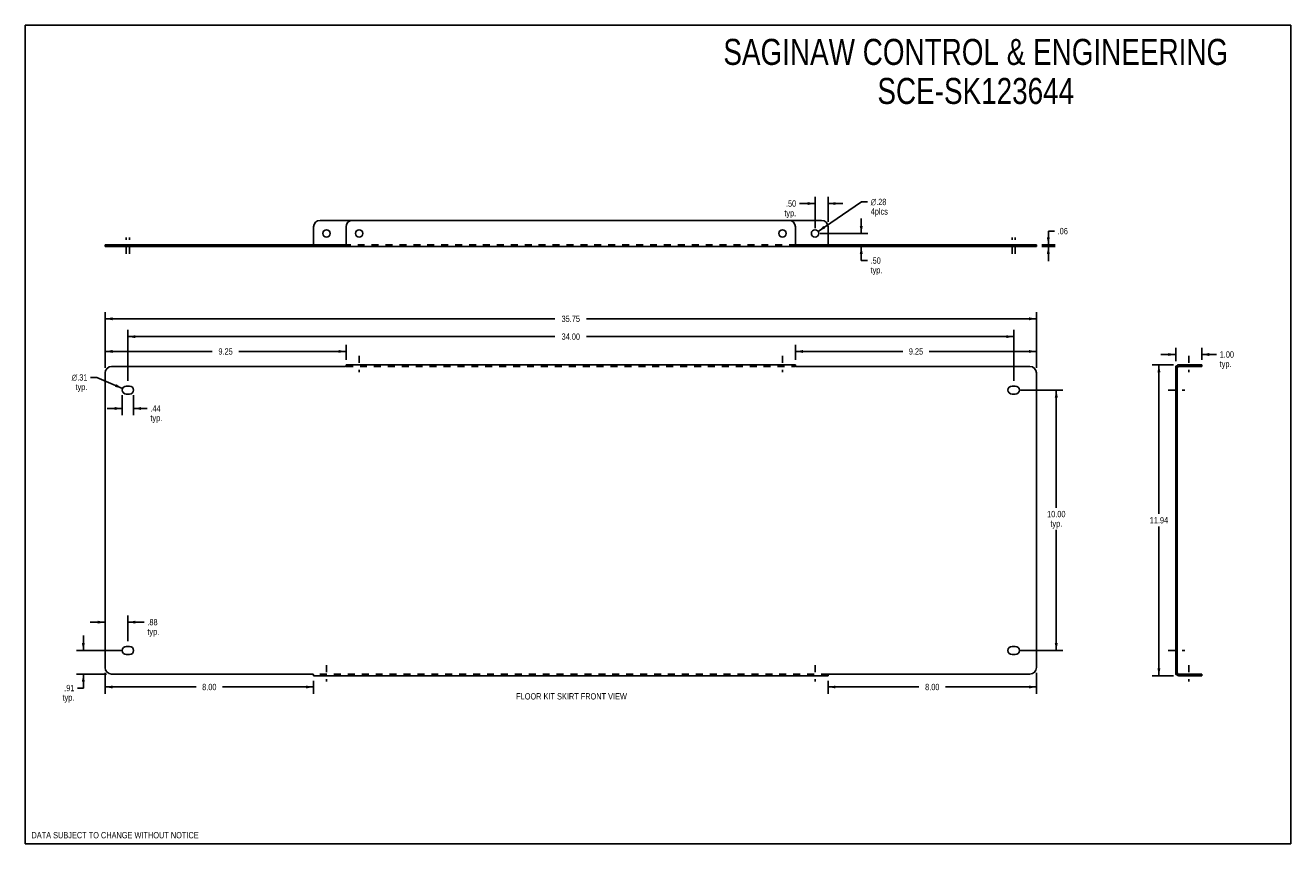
# Model space of a CAD drawing. Header units: inches. Extents: x 0 to 48.6, y 0 to 31.4.
import ezdxf

# ---------------------------------------------------------------- set-up
doc = ezdxf.new("R2010")
doc.units = ezdxf.units.IN
doc.header["$LTSCALE"] = 2.671429
doc.header["$MEASUREMENT"] = 0
doc.linetypes.add('DASHED', pattern=[0.2, 0.1, -0.1])
doc.linetypes.add('HIDDEN', pattern=[0.2, 0.1, -0.1])
doc.layers.get('0').update_dxf_attribs({"linetype": 'CONTINUOUS'})
for name, color, linetype in [('02___PRT_ALL_AXES', 7, 'CONTINUOUS'), ('DEFAULT_2', 8, 'HIDDEN'), ('DIMENSIONS', 7, 'CONTINUOUS')]:
    doc.layers.add(name, color=color, linetype=linetype)
doc.styles.get("Standard").update_dxf_attribs({"font": 'txt', "width": 0.8})
doc.styles.add('TEXTSTYLE_1', font='gdt', dxfattribs={"width": 0.8})
doc.dimstyles.new('DIMSTYLE_1', dxfattribs={"dimtxt": 0.242857, "dimasz": 0.285714, "dimexe": 0.09, "dimexo": 0.07, "dimgap": 0.0425, "dimtad": 0, "dimtih": 1, "dimtoh": 1, "dimzin": 4, "dimdsep": 46, "dimtxsty": 'Standard', "dimblk": '_FILLED', "dimblk1": '_FILLED', "dimblk2": '_FILLED', "dimcen": 0.09, "dimadec": 0, "dimazin": 0, "dimtfac": 1, "dimtofl": 0, "dimtmove": 0, "dimatfit": 3, "dimldrblk": '_FILLED', "dimfxl": 0, "dimtolj": 1, "dimtzin": 4, "dimarcsym": 0})
doc.dimstyles.new('DIMSTYLE_2', dxfattribs={"dimtxt": 0.242857, "dimasz": 0.285714, "dimexe": 0.09, "dimexo": 0.07, "dimgap": 0.09, "dimtad": 0, "dimtih": 1, "dimtoh": 1, "dimzin": 4, "dimdsep": 46, "dimtxsty": 'Standard', "dimblk": '_FILLED', "dimblk1": '_FILLED', "dimblk2": '_FILLED', "dimcen": 0.09, "dimadec": 0, "dimazin": 0, "dimtfac": 1, "dimtofl": 0, "dimtmove": 0, "dimatfit": 3, "dimldrblk": '_FILLED', "dimfxl": 0, "dimtolj": 1, "dimtzin": 4, "dimarcsym": 0})

# ---------------------------------------------------------------- blocks, each defined once
blk = doc.blocks.new('_FILLED')
at = {"color": 0, "linetype": 'ByBlock'}
blk.add_solid([(0, 0), (-1, 0.2), (-1, -0.2)], dxfattribs=at)
blk = doc.blocks.new('*D1')
at = {"layer": 'DIMENSIONS', "color": 2, "linetype": 'Continuous'}
for p, q in [((3.063, 18.278), (3.063, 20.415)), ((38.813, 18.278), (38.813, 20.415)), ((3.063, 20.158), (20.331, 20.158)), ((38.813, 20.158), (21.545, 20.158))]:
    blk.add_line(p, q, dxfattribs=at)
at = {"layer": 'DIMENSIONS', "color": 2, "linetype": 'Continuous', "xscale": 0.2857142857, "yscale": 0.2857142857, "zscale": 0.2857142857, "rotation": 180}
blk.add_blockref('_FILLED', (3.063, 20.158), dxfattribs=at)
at = {"layer": 'DIMENSIONS', "color": 2, "linetype": 'Continuous', "xscale": 0.2857142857, "yscale": 0.2857142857, "zscale": 0.2857142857}
blk.add_blockref('_FILLED', (38.813, 20.158), dxfattribs=at)
at = {"layer": 'DIMENSIONS', "color": 2, "linetype": 'Continuous', "insert": (20.938, 20.28), "char_height": 0.2429, "width": 0.97143, "attachment_point": 2, "line_spacing_factor": 0.9}
blk.add_mtext('35.75', dxfattribs=at)
blk = doc.blocks.new('*D2')
at = {"layer": 'DIMENSIONS', "color": 2, "linetype": 'Continuous'}
for p, q in [((44.077, 18.388), (43.255, 18.388)), ((43.513, 18.388), (43.513, 12.663)), ((43.513, 6.451), (43.513, 12.177)), ((44.077, 6.451), (43.255, 6.451))]:
    blk.add_line(p, q, dxfattribs=at)
at = {"layer": 'DIMENSIONS', "color": 2, "linetype": 'Continuous', "xscale": 0.2857142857, "yscale": 0.2857142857, "zscale": 0.2857142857}
for p, rotation in [((43.513, 18.388), 90), ((43.513, 6.451), 270)]:
    blk.add_blockref('_FILLED', p, dxfattribs=dict(at, rotation=rotation))
at = {"layer": 'DIMENSIONS', "color": 2, "linetype": 'Continuous', "insert": (43.513, 12.541), "char_height": 0.2429, "width": 0.97143, "attachment_point": 2, "line_spacing_factor": 0.9}
blk.add_mtext('11.94', dxfattribs=at)
blk = doc.blocks.new('*D3')
at = {"layer": 'DIMENSIONS', "color": 2, "linetype": 'Continuous'}
for p, q in [((29.563, 18.588), (29.563, 19.162)), ((38.813, 18.278), (38.813, 19.162)), ((29.563, 18.904), (33.678, 18.904)), ((38.813, 18.904), (34.698, 18.904))]:
    blk.add_line(p, q, dxfattribs=at)
at = {"layer": 'DIMENSIONS', "color": 2, "linetype": 'Continuous', "xscale": 0.2857142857, "yscale": 0.2857142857, "zscale": 0.2857142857, "rotation": 180}
blk.add_blockref('_FILLED', (29.563, 18.904), dxfattribs=at)
at = {"layer": 'DIMENSIONS', "color": 2, "linetype": 'Continuous', "xscale": 0.2857142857, "yscale": 0.2857142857, "zscale": 0.2857142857}
blk.add_blockref('_FILLED', (38.813, 18.904), dxfattribs=at)
at = {"layer": 'DIMENSIONS', "color": 2, "linetype": 'Continuous', "insert": (34.188, 19.026), "char_height": 0.2429, "width": 0.77714, "attachment_point": 2, "line_spacing_factor": 0.9}
blk.add_mtext('9.25', dxfattribs=at)
blk = doc.blocks.new('*D4')
at = {"layer": 'DIMENSIONS', "color": 2, "linetype": 'Continuous'}
for p, q in [((3.063, 18.278), (3.063, 19.162)), ((12.313, 18.588), (12.313, 19.162)), ((3.063, 18.904), (7.178, 18.904)), ((12.313, 18.904), (8.198, 18.904))]:
    blk.add_line(p, q, dxfattribs=at)
at = {"layer": 'DIMENSIONS', "color": 2, "linetype": 'Continuous', "xscale": 0.2857142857, "yscale": 0.2857142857, "zscale": 0.2857142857, "rotation": 180}
blk.add_blockref('_FILLED', (3.063, 18.904), dxfattribs=at)
at = {"layer": 'DIMENSIONS', "color": 2, "linetype": 'Continuous', "xscale": 0.2857142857, "yscale": 0.2857142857, "zscale": 0.2857142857}
blk.add_blockref('_FILLED', (12.313, 18.904), dxfattribs=at)
at = {"layer": 'DIMENSIONS', "color": 2, "linetype": 'Continuous', "insert": (7.688, 19.026), "char_height": 0.2429, "width": 0.77714, "attachment_point": 2, "line_spacing_factor": 0.9}
blk.add_mtext('9.25', dxfattribs=at)
blk = doc.blocks.new('*D5')
at = {"layer": 'DIMENSIONS', "color": 2, "linetype": 'Continuous'}
for p, q in [((3.063, 6.561), (3.063, 5.761)), ((3.063, 6.018), (6.553, 6.018)), ((11.063, 6.018), (7.573, 6.018)), ((11.063, 6.251), (11.063, 5.761))]:
    blk.add_line(p, q, dxfattribs=at)
at = {"layer": 'DIMENSIONS', "color": 2, "linetype": 'Continuous', "xscale": 0.2857142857, "yscale": 0.2857142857, "zscale": 0.2857142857, "rotation": 180}
blk.add_blockref('_FILLED', (3.063, 6.018), dxfattribs=at)
at = {"layer": 'DIMENSIONS', "color": 2, "linetype": 'Continuous', "xscale": 0.2857142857, "yscale": 0.2857142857, "zscale": 0.2857142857}
blk.add_blockref('_FILLED', (11.063, 6.018), dxfattribs=at)
at = {"layer": 'DIMENSIONS', "color": 2, "linetype": 'Continuous', "insert": (7.063, 6.139), "char_height": 0.2429, "width": 0.77714, "attachment_point": 2, "line_spacing_factor": 0.9}
blk.add_mtext('8.00', dxfattribs=at)
blk = doc.blocks.new('*D6')
at = {"layer": 'DIMENSIONS', "color": 2, "linetype": 'Continuous'}
for p, q in [((38.813, 6.561), (38.813, 5.761)), ((30.813, 6.251), (30.813, 5.761)), ((30.813, 6.018), (34.303, 6.018)), ((38.813, 6.018), (35.323, 6.018))]:
    blk.add_line(p, q, dxfattribs=at)
at = {"layer": 'DIMENSIONS', "color": 2, "linetype": 'Continuous', "xscale": 0.2857142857, "yscale": 0.2857142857, "zscale": 0.2857142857, "rotation": 180}
blk.add_blockref('_FILLED', (30.813, 6.018), dxfattribs=at)
at = {"layer": 'DIMENSIONS', "color": 2, "linetype": 'Continuous', "xscale": 0.2857142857, "yscale": 0.2857142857, "zscale": 0.2857142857}
blk.add_blockref('_FILLED', (38.813, 6.018), dxfattribs=at)
at = {"layer": 'DIMENSIONS', "color": 2, "linetype": 'Continuous', "insert": (34.813, 6.139), "char_height": 0.2429, "width": 0.77714, "attachment_point": 2, "line_spacing_factor": 0.9}
blk.add_mtext('8.00', dxfattribs=at)
blk = doc.blocks.new('*D7')
at = {"layer": 'DIMENSIONS', "color": 2, "linetype": 'Continuous'}
for p, q in [((44.157, 18.528), (44.157, 19.044)), ((45.157, 18.588), (45.157, 19.044)), ((44.157, 18.787), (43.586, 18.787)), ((45.157, 18.787), (45.725, 18.787))]:
    blk.add_line(p, q, dxfattribs=at)
at = {"layer": 'DIMENSIONS', "color": 2, "linetype": 'Continuous', "xscale": 0.2857142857, "yscale": 0.2857142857, "zscale": 0.2857142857}
blk.add_blockref('_FILLED', (44.157, 18.787), dxfattribs=at)
at = {"layer": 'DIMENSIONS', "color": 2, "linetype": 'Continuous', "xscale": 0.2857142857, "yscale": 0.2857142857, "zscale": 0.2857142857, "rotation": 180}
blk.add_blockref('_FILLED', (45.157, 18.787), dxfattribs=at)
at = {"layer": 'DIMENSIONS', "color": 2, "linetype": 'Continuous', "insert": (45.846, 18.908), "char_height": 0.2429, "width": 0.77714, "attachment_point": 1, "line_spacing_factor": 0.9}
blk.add_mtext('1.00\\Ptyp.', dxfattribs=at)
blk = doc.blocks.new('*D8')
at = {"layer": 'DIMENSIONS', "color": 2, "linetype": 'Continuous'}
for p, q in [((38.201, 17.42), (39.831, 17.42)), ((39.574, 17.42), (39.574, 12.903)), ((39.574, 7.42), (39.574, 12.053)), ((38.201, 7.42), (39.831, 7.42))]:
    blk.add_line(p, q, dxfattribs=at)
at = {"layer": 'DIMENSIONS', "color": 2, "linetype": 'Continuous', "xscale": 0.2857142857, "yscale": 0.2857142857, "zscale": 0.2857142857}
for p, rotation in [((39.574, 17.42), 90), ((39.574, 7.42), 270)]:
    blk.add_blockref('_FILLED', p, dxfattribs=dict(at, rotation=rotation))
at = {"layer": 'DIMENSIONS', "color": 2, "linetype": 'Continuous', "insert": (39.574, 12.781), "char_height": 0.2429, "width": 0.97143, "attachment_point": 2, "line_spacing_factor": 0.9}
blk.add_mtext('10.00\\Ptyp.', dxfattribs=at)
blk = doc.blocks.new('*D9')
at = {"color": 2, "linetype": 'Continuous'}
for p, q in [((2.228, 7.42), (2.228, 7.991)), ((3.676, 7.42), (1.97, 7.42)), ((3.113, 6.511), (1.97, 6.511)), ((2.228, 6.511), (2.228, 5.979)), ((2.228, 5.979), (2.005, 5.979))]:
    blk.add_line(p, q, dxfattribs=at)
at = {"color": 2, "linetype": 'Continuous', "xscale": 0.2857142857, "yscale": 0.2857142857, "zscale": 0.2857142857}
for p, rotation in [((2.228, 7.42), 270), ((2.228, 6.511), 90)]:
    blk.add_blockref('_FILLED', p, dxfattribs=dict(at, rotation=rotation))
at = {"color": 2, "linetype": 'Continuous', "insert": (1.884, 6.1), "char_height": 0.2429, "width": 0.77714, "attachment_point": 3, "line_spacing_factor": 0.9}
blk.add_mtext('.91\\Ptyp.', dxfattribs=at)
blk = doc.blocks.new('*D10')
at = {"color": 2, "linetype": 'Continuous'}
for p, q in [((3.938, 7.776), (3.938, 8.764)), ((3.063, 8.507), (2.492, 8.507)), ((3.938, 8.507), (4.564, 8.507))]:
    blk.add_line(p, q, dxfattribs=at)
at = {"color": 2, "linetype": 'Continuous', "xscale": 0.2857142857, "yscale": 0.2857142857, "zscale": 0.2857142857}
blk.add_blockref('_FILLED', (3.063, 8.507), dxfattribs=at)
at = {"color": 2, "linetype": 'Continuous', "xscale": 0.2857142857, "yscale": 0.2857142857, "zscale": 0.2857142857, "rotation": 180}
blk.add_blockref('_FILLED', (3.938, 8.507), dxfattribs=at)
at = {"color": 2, "linetype": 'Continuous', "insert": (4.685, 8.629), "char_height": 0.2429, "width": 0.77714, "attachment_point": 1, "line_spacing_factor": 0.9}
blk.add_mtext('.88\\Ptyp.', dxfattribs=at)
blk = doc.blocks.new('*D11')
at = {"color": 2, "linetype": 'Continuous'}
for p, q in [((3.719, 17.22), (3.719, 16.456)), ((4.157, 17.22), (4.157, 16.456)), ((3.719, 16.713), (3.148, 16.713)), ((4.157, 16.713), (4.679, 16.713))]:
    blk.add_line(p, q, dxfattribs=at)
at = {"color": 2, "linetype": 'Continuous', "xscale": 0.2857142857, "yscale": 0.2857142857, "zscale": 0.2857142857}
blk.add_blockref('_FILLED', (3.719, 16.713), dxfattribs=at)
at = {"color": 2, "linetype": 'Continuous', "xscale": 0.2857142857, "yscale": 0.2857142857, "zscale": 0.2857142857, "rotation": 180}
blk.add_blockref('_FILLED', (4.157, 16.713), dxfattribs=at)
at = {"color": 2, "linetype": 'Continuous', "insert": (4.801, 16.834), "char_height": 0.2429, "width": 0.77714, "attachment_point": 1, "line_spacing_factor": 0.9}
blk.add_mtext('.44\\Ptyp.', dxfattribs=at)
blk = doc.blocks.new('*D12')
at = {"color": 2, "linetype": 'Continuous'}
for p, q in [((2.742, 17.906), (2.506, 17.906)), ((3.732, 17.481), (2.742, 17.906))]:
    blk.add_line(p, q, dxfattribs=at)
at = {"color": 2, "linetype": 'Continuous', "xscale": 0.2857142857, "yscale": 0.2857142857, "zscale": 0.2857142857, "rotation": 336.7778791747}
blk.add_blockref('_FILLED', (3.732, 17.481), dxfattribs=at)
at = {"color": 2, "linetype": 'Continuous', "insert": (2.384, 18.028), "char_height": 0.24286, "width": 0.90667, "attachment_point": 3, "line_spacing_factor": 0.9, "style": 'TEXTSTYLE_1'}
blk.add_mtext('{\\Fgdt;n}\\Ftxt;.31\\Ptyp.', dxfattribs=at)
blk = doc.blocks.new('*D13')
at = {"color": 2, "linetype": 'Continuous'}
for p, q in [((32.088, 23.436), (32.088, 24.007)), ((30.513, 23.436), (32.345, 23.436)), ((32.088, 22.936), (32.088, 22.393)), ((32.088, 22.393), (32.323, 22.393))]:
    blk.add_line(p, q, dxfattribs=at)
at = {"color": 2, "linetype": 'Continuous', "xscale": 0.2857142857, "yscale": 0.2857142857, "zscale": 0.2857142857}
for p, rotation in [((32.088, 23.436), 270), ((32.088, 22.936), 90)]:
    blk.add_blockref('_FILLED', p, dxfattribs=dict(at, rotation=rotation))
at = {"color": 2, "linetype": 'Continuous', "insert": (32.445, 22.514), "char_height": 0.2429, "width": 0.77714, "attachment_point": 1, "line_spacing_factor": 0.9}
blk.add_mtext('.50\\Ptyp.', dxfattribs=at)
blk = doc.blocks.new('*D14')
at = {"color": 2, "linetype": 'Continuous'}
for p, q in [((30.313, 23.636), (30.313, 24.841)), ((30.813, 23.886), (30.813, 24.841)), ((30.313, 24.584), (29.712, 24.584)), ((30.813, 24.584), (31.385, 24.584))]:
    blk.add_line(p, q, dxfattribs=at)
at = {"color": 2, "linetype": 'Continuous', "xscale": 0.2857142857, "yscale": 0.2857142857, "zscale": 0.2857142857}
blk.add_blockref('_FILLED', (30.313, 24.584), dxfattribs=at)
at = {"color": 2, "linetype": 'Continuous', "xscale": 0.2857142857, "yscale": 0.2857142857, "zscale": 0.2857142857, "rotation": 180}
blk.add_blockref('_FILLED', (30.813, 24.584), dxfattribs=at)
at = {"color": 2, "linetype": 'Continuous', "insert": (29.59, 24.705), "char_height": 0.2429, "width": 0.77714, "attachment_point": 3, "line_spacing_factor": 0.9}
blk.add_mtext('.50\\Ptyp.', dxfattribs=at)
blk = doc.blocks.new('*D15')
at = {"color": 2, "linetype": 'Continuous'}
for p, q in [((30.429, 23.515), (32.093, 24.645)), ((32.093, 24.645), (32.328, 24.645))]:
    blk.add_line(p, q, dxfattribs=at)
at = {"color": 2, "linetype": 'Continuous', "xscale": 0.2857142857, "yscale": 0.2857142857, "zscale": 0.2857142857, "rotation": 214.1840486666}
blk.add_blockref('_FILLED', (30.429, 23.515), dxfattribs=at)
at = {"color": 2, "linetype": 'Continuous', "insert": (32.45, 24.766), "char_height": 0.24286, "width": 0.97143, "attachment_point": 1, "line_spacing_factor": 0.9, "style": 'TEXTSTYLE_1'}
blk.add_mtext('{\\Fgdt;n}\\Ftxt;.28\\P4plcs', dxfattribs=at)
blk = doc.blocks.new('*D16')
at = {"color": 2, "linetype": 'Continuous'}
for p, q in [((39.269, 22.996), (39.269, 23.527)), ((39.269, 23.527), (39.505, 23.527)), ((39.013, 22.996), (39.526, 22.996)), ((39.013, 22.936), (39.526, 22.936)), ((39.269, 22.936), (39.269, 22.365))]:
    blk.add_line(p, q, dxfattribs=at)
at = {"color": 2, "linetype": 'Continuous', "xscale": 0.2857142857, "yscale": 0.2857142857, "zscale": 0.2857142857}
for p, rotation in [((39.269, 22.996), 270), ((39.269, 22.936), 90)]:
    blk.add_blockref('_FILLED', p, dxfattribs=dict(at, rotation=rotation))
at = {"color": 2, "linetype": 'Continuous', "insert": (39.626, 23.648), "char_height": 0.2429, "width": 0.58286, "attachment_point": 1, "line_spacing_factor": 0.9}
blk.add_mtext('.06', dxfattribs=at)
blk = doc.blocks.new('*D17')
at = {"color": 2, "linetype": 'Continuous'}
for p, q in [((3.938, 17.776), (3.938, 19.729)), ((3.938, 19.472), (20.331, 19.472)), ((37.938, 19.472), (21.545, 19.472)), ((37.938, 17.776), (37.938, 19.729))]:
    blk.add_line(p, q, dxfattribs=at)
at = {"color": 2, "linetype": 'Continuous', "xscale": 0.2857142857, "yscale": 0.2857142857, "zscale": 0.2857142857, "rotation": 180}
blk.add_blockref('_FILLED', (3.938, 19.472), dxfattribs=at)
at = {"color": 2, "linetype": 'Continuous', "xscale": 0.2857142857, "yscale": 0.2857142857, "zscale": 0.2857142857}
blk.add_blockref('_FILLED', (37.938, 19.472), dxfattribs=at)
at = {"color": 2, "linetype": 'Continuous', "insert": (20.938, 19.593), "char_height": 0.2429, "width": 0.97143, "attachment_point": 2, "line_spacing_factor": 0.9}
blk.add_mtext('34.00', dxfattribs=at)

msp = doc.modelspace()

# ---------------------------------------------------------------- linework, layer by layer
at = {"color": 7, "linetype": 'Continuous'}
for p, q in [((0, 0), (0, 31.429)), ((0, 31.429), (48.571, 31.429)), ((48.571, 0), (48.571, 31.429)), ((11.313, 23.936), (12.563, 23.936)), ((29.313, 23.936), (30.563, 23.936)), ((11.063, 23.01), (11.063, 23.686)), ((30.813, 23.686), (30.813, 23.01)), ((3.063, 22.996), (3.063, 22.936)), ((3.063, 22.996), (12.287, 22.996)), ((12.291, 22.997), (12.287, 22.996)), ((12.287, 22.996), (12.287, 22.936)), ((29.586, 22.997), (29.589, 22.996)), ((29.589, 22.996), (38.813, 22.996)), ((29.589, 22.996), (29.589, 22.936)), ((38.813, 22.996), (38.813, 22.936)), ((44.217, 18.328), (44.157, 18.328)), ((44.186, 18.347), (44.197, 18.338)), ((44.217, 6.511), (44.217, 18.328)), ((44.277, 18.328), (45.157, 18.328)), ((45.157, 18.328), (45.157, 18.388)), ((44.217, 6.511), (44.157, 6.511)), ((44.186, 6.493), (44.196, 6.501)), ((44.277, 6.511), (45.157, 6.511)), ((45.157, 6.511), (45.157, 6.451)), ((0, 0), (48.571, 0))]:
    msp.add_line(p, q, dxfattribs=at)
at = {"color": 3, "linetype": 'Continuous'}
for p, q in [((29.313, 23.936), (12.563, 23.936)), ((12.313, 23.686), (12.313, 22.965)), ((29.563, 22.965), (29.563, 23.686)), ((12.287, 22.936), (3.063, 22.936)), ((12.291, 22.937), (12.287, 22.936)), ((12.298, 22.936), (29.579, 22.936)), ((29.585, 22.937), (29.589, 22.936)), ((38.813, 22.936), (29.589, 22.936)), ((3.063, 18.078), (3.063, 6.761)), ((12.287, 18.328), (3.313, 18.328)), ((12.313, 18.388), (12.313, 18.347)), ((12.313, 18.388), (29.563, 18.388)), ((29.563, 18.388), (29.563, 18.347)), ((38.563, 18.328), (29.589, 18.328)), ((38.813, 6.761), (38.813, 18.078)), ((44.157, 6.511), (44.157, 18.328)), ((44.182, 18.344), (44.178, 18.341)), ((44.186, 18.347), (44.182, 18.344)), ((44.277, 18.388), (45.157, 18.388)), ((3.313, 6.511), (11.037, 6.511)), ((11.063, 6.451), (11.063, 6.493)), ((30.813, 6.451), (11.063, 6.451)), ((30.813, 6.451), (30.813, 6.493)), ((30.839, 6.511), (38.563, 6.511)), ((44.182, 6.496), (44.178, 6.498)), ((44.186, 6.493), (44.182, 6.496)), ((45.157, 6.451), (44.277, 6.451))]:
    msp.add_line(p, q, dxfattribs=at)
at = {"color": 7, "linetype": 'Continuous'}
for points in [[(11.063, 23.01), (11.059, 23.01), (11.056, 23.009), (11.052, 23.007), (11.049, 23.004), (11.047, 23.001), (11.044, 22.999), (11.041, 22.997)], [(12.313, 23.01), (12.309, 23.01), (12.306, 23.009), (12.302, 23.007), (12.299, 23.004), (12.297, 23.001), (12.294, 22.999), (12.291, 22.997)], [(29.563, 23.01), (29.567, 23.01), (29.571, 23.009), (29.574, 23.007), (29.577, 23.004), (29.58, 23.001), (29.583, 22.999), (29.586, 22.997)], [(30.813, 23.01), (30.817, 23.01), (30.821, 23.009), (30.824, 23.007), (30.827, 23.004), (30.83, 23.001), (30.833, 22.999), (30.836, 22.997)], [(44.232, 18.308), (44.232, 18.309), (44.23, 18.311), (44.228, 18.313), (44.225, 18.316), (44.223, 18.319), (44.22, 18.322), (44.218, 18.325)], [(44.223, 18.315), (44.224, 18.315), (44.224, 18.314), (44.223, 18.315), (44.222, 18.316)], [(44.232, 6.532), (44.232, 6.531), (44.23, 6.529), (44.228, 6.527), (44.225, 6.524), (44.223, 6.521), (44.22, 6.518), (44.218, 6.514)]]:
    msp.add_lwpolyline(points, dxfattribs=at)
at = {"color": 3, "linetype": 'Continuous'}
for points in [[(12.306, 22.956), (12.303, 22.952), (12.3, 22.947), (12.297, 22.942), (12.294, 22.939), (12.291, 22.937)], [(12.313, 22.965), (12.31, 22.961), (12.306, 22.956)], [(29.563, 22.965), (29.567, 22.961), (29.57, 22.956)], [(29.57, 22.956), (29.573, 22.952), (29.576, 22.947), (29.579, 22.942), (29.582, 22.939), (29.585, 22.937)], [(12.294, 18.333), (12.291, 18.331), (12.287, 18.328)], [(12.313, 18.347), (12.31, 18.344), (12.306, 18.341), (12.303, 18.339), (12.3, 18.337), (12.294, 18.333)], [(29.563, 18.347), (29.567, 18.344), (29.57, 18.341), (29.573, 18.339), (29.576, 18.337)], [(29.576, 18.337), (29.582, 18.333), (29.585, 18.331), (29.589, 18.328)], [(44.178, 18.341), (44.173, 18.339), (44.168, 18.337), (44.164, 18.335), (44.16, 18.333), (44.158, 18.331)], [(11.05, 6.502), (11.044, 6.506), (11.041, 6.508), (11.037, 6.511)], [(11.063, 6.493), (11.06, 6.496), (11.056, 6.498), (11.053, 6.5), (11.05, 6.502)], [(30.813, 6.493), (30.817, 6.496), (30.82, 6.498), (30.823, 6.5), (30.826, 6.502), (30.829, 6.504), (30.832, 6.506), (30.835, 6.508), (30.839, 6.511)], [(44.178, 6.498), (44.173, 6.5), (44.168, 6.502), (44.164, 6.504), (44.16, 6.506), (44.158, 6.508)]]:
    msp.add_lwpolyline(points, dxfattribs=at)
at = {"color": 7, "linetype": 'Continuous'}
for centre, radius, start, end in [((11.313, 23.686), 0.25, 90, 180), ((30.563, 23.686), 0.25, 0, 90), ((44.277, 18.268), 0.06, 90, 159.6051), ((44.277, 6.571), 0.06, 200.3949, 270)]:
    msp.add_arc(centre, radius, start, end, dxfattribs=at)
at = {"color": 3, "linetype": 'Continuous'}
for centre, radius, start, end in [((12.563, 23.686), 0.25, 90, 180), ((29.313, 23.686), 0.25, 0, 90), ((3.313, 18.078), 0.25, 90, 180), ((38.563, 18.078), 0.25, 0, 90), ((44.277, 18.268), 0.12, 90, 146.0382), ((3.313, 6.761), 0.25, 180, 270), ((38.563, 6.761), 0.25, 270, 360), ((44.277, 6.571), 0.12, 213.9618, 270)]:
    msp.add_arc(centre, radius, start, end, dxfattribs=at)
at = {"layer": '02___PRT_ALL_AXES', "color": 8, "linetype": 'HIDDEN'}
for p, q in [((3.719, 22.996), (3.719, 22.936)), ((3.719, 22.996), (4.157, 22.996)), ((3.719, 22.936), (4.157, 22.936)), ((4.157, 22.996), (4.157, 22.936)), ((37.719, 22.996), (38.157, 22.996)), ((37.719, 22.996), (37.719, 22.936)), ((37.719, 22.936), (38.157, 22.936)), ((38.157, 22.996), (38.157, 22.936)), ((44.517, 18.328), (44.517, 18.388)), ((44.798, 18.388), (44.517, 18.388)), ((44.798, 18.328), (44.517, 18.328)), ((44.798, 18.328), (44.798, 18.388)), ((44.157, 17.576), (44.157, 17.263)), ((44.217, 17.576), (44.157, 17.576)), ((44.217, 17.576), (44.217, 17.263)), ((44.217, 17.263), (44.157, 17.263)), ((44.217, 7.576), (44.157, 7.576)), ((44.157, 7.576), (44.157, 7.263)), ((44.217, 7.576), (44.217, 7.263)), ((44.217, 7.263), (44.157, 7.263)), ((44.798, 6.511), (44.517, 6.511)), ((44.517, 6.451), (44.517, 6.511)), ((44.798, 6.451), (44.517, 6.451)), ((44.798, 6.451), (44.798, 6.511))]:
    msp.add_line(p, q, dxfattribs=at)
at = {"layer": '02___PRT_ALL_AXES', "color": 2, "linetype": 'DASHED'}
for p, q in [((3.876, 22.65), (3.876, 23.282)), ((4.001, 22.65), (4.001, 23.282)), ((37.876, 22.65), (37.876, 23.282)), ((38.001, 22.65), (38.001, 23.282)), ((12.813, 18.734), (12.813, 18.103)), ((29.063, 18.734), (29.063, 18.103)), ((44.657, 18.734), (44.657, 18.103)), ((43.871, 17.42), (44.503, 17.42)), ((43.871, 7.42), (44.503, 7.42)), ((11.563, 6.857), (11.563, 6.225)), ((30.313, 6.857), (30.313, 6.225)), ((44.657, 6.857), (44.657, 6.225))]:
    msp.add_line(p, q, dxfattribs=at)
at = {"layer": '02___PRT_ALL_AXES', "color": 3, "linetype": 'Continuous'}
for p, q in [((3.876, 17.576), (4.001, 17.576)), ((37.876, 17.576), (38.001, 17.576)), ((4.001, 17.263), (3.876, 17.263)), ((38.001, 17.263), (37.876, 17.263)), ((3.876, 7.576), (4.001, 7.576)), ((37.876, 7.576), (38.001, 7.576)), ((4.001, 7.263), (3.876, 7.263)), ((38.001, 7.263), (37.876, 7.263))]:
    msp.add_line(p, q, dxfattribs=at)
at = {"layer": '02___PRT_ALL_AXES', "color": 7, "linetype": 'Continuous'}
for centre in [(11.563, 23.436), (30.313, 23.436)]:
    msp.add_circle(centre, 0.141, dxfattribs=at)
at = {"layer": '02___PRT_ALL_AXES', "color": 3, "linetype": 'Continuous'}
for centre in [(12.813, 23.436), (29.063, 23.436)]:
    msp.add_circle(centre, 0.141, dxfattribs=at)
for centre, start, end in [((3.876, 17.42), 90, 270), ((4.001, 17.42), 270, 90), ((37.876, 17.42), 90, 270), ((38.001, 17.42), 270, 90), ((3.876, 7.42), 90, 270), ((4.001, 7.42), 270, 90), ((37.876, 7.42), 90, 270), ((38.001, 7.42), 270, 90)]:
    msp.add_arc(centre, 0.156, start, end, dxfattribs=at)
at = {"layer": 'DEFAULT_2', "color": 8, "linetype": 'HIDDEN'}
for p, q in [((11.041, 22.997), (11.037, 22.996)), ((11.037, 22.996), (11.037, 22.936)), ((11.063, 22.965), (11.063, 23.01)), ((29.589, 22.996), (12.287, 22.996)), ((12.298, 22.936), (12.287, 22.936)), ((29.589, 22.936), (29.579, 22.936)), ((30.813, 22.965), (30.813, 23.01)), ((30.836, 22.997), (30.839, 22.996)), ((30.839, 22.996), (30.839, 22.936)), ((12.313, 18.328), (29.563, 18.328)), ((44.158, 18.331), (44.157, 18.328)), ((44.188, 18.328), (44.187, 18.329)), ((44.197, 18.338), (44.232, 18.308)), ((44.218, 18.325), (44.217, 18.328)), ((30.813, 6.511), (11.063, 6.511)), ((44.158, 6.508), (44.157, 6.511)), ((44.196, 6.501), (44.232, 6.532)), ((44.218, 6.514), (44.217, 6.511))]:
    msp.add_line(p, q, dxfattribs=at)
for points in [[(11.063, 22.965), (11.06, 22.961), (11.056, 22.956), (11.053, 22.952), (11.05, 22.947), (11.047, 22.942), (11.044, 22.939), (11.041, 22.937), (11.037, 22.936)], [(30.813, 22.965), (30.817, 22.961), (30.82, 22.956), (30.823, 22.952), (30.826, 22.947), (30.829, 22.942), (30.832, 22.939), (30.835, 22.937), (30.839, 22.936)], [(44.187, 18.329), (44.187, 18.329), (44.187, 18.329), (44.188, 18.328), (44.19, 18.328), (44.192, 18.328), (44.194, 18.327), (44.196, 18.327), (44.198, 18.326), (44.2, 18.325), (44.203, 18.325), (44.205, 18.324), (44.207, 18.323), (44.21, 18.322), (44.212, 18.321), (44.214, 18.32), (44.216, 18.319), (44.218, 18.318), (44.22, 18.317), (44.222, 18.316), (44.223, 18.315)], [(44.224, 6.525), (44.223, 6.525), (44.221, 6.524), (44.22, 6.522), (44.218, 6.521), (44.216, 6.52), (44.214, 6.519), (44.211, 6.518), (44.209, 6.517), (44.207, 6.516), (44.204, 6.516), (44.202, 6.515), (44.2, 6.514), (44.198, 6.513), (44.196, 6.513), (44.193, 6.512), (44.191, 6.512), (44.189, 6.511), (44.188, 6.511), (44.187, 6.511)], [(44.187, 6.511), (44.187, 6.511), (44.187, 6.511), (44.188, 6.511)], [(44.223, 6.524), (44.224, 6.525), (44.224, 6.525)]]:
    msp.add_lwpolyline(points, dxfattribs=at)
for centre, radius, start, end in [((44.277, 18.268), 0.12, 146.0382, 180), ((44.277, 18.268), 0.06, 159.6051, 180), ((44.277, 6.571), 0.12, 180, 213.9618), ((44.277, 6.571), 0.06, 180, 200.3949)]:
    msp.add_arc(centre, radius, start, end, dxfattribs=at)

# ---------------------------------------------------------------- texts
at = {"color": 2, "linetype": 'Continuous', "insert": (0.237, 0.449), "char_height": 0.24286, "width": 7.18857, "attachment_point": 1, "line_spacing_factor": 0.9}
msp.add_mtext('DATA SUBJECT TO CHANGE WITHOUT NOTICE', dxfattribs=at)
at = {"layer": 'DIMENSIONS', "color": 2, "linetype": 'Continuous', "attachment_point": 2, "line_spacing_factor": 0.9}
for s, insert, char_height, width in [('SAGINAW CONTROL & ENGINEERING\\PSCE-SK123644', (36.483, 30.907), 1, 23.2), ('FLOOR KIT SKIRT FRONT VIEW', (20.967, 5.781), 0.24286, 5.05143)]:
    msp.add_mtext(s, dxfattribs=dict(at, insert=insert, char_height=char_height, width=width))

# ---------------------------------------------------------------- dimensions: what is measured, and where the dimension line sits
at = {"color": 2, "linetype": 'Continuous'}
for base, p1, p2, angle, picture, middle in [((30.313, 24.584), (30.813, 23.816), (30.313, 23.566), 180, '*D14', (29.202, 24.402)), ((32.088, 23.436), (29.589, 22.936), (30.443, 23.436), 90, '*D13', (32.833, 22.21)), ((3.719, 16.713), (4.157, 17.29), (3.719, 17.29), 180, '*D11', (5.189, 16.531)), ((2.228, 7.42), (3.183, 6.511), (3.746, 7.42), 90, '*D9', (1.495, 5.797))]:
    dim = msp.add_linear_dim(base=base, p1=p1, p2=p2, angle=angle, text='<>\\Ptyp.', dimstyle='DIMSTYLE_1', dxfattribs=at)
    dim.commit()
    dim.dimension.update_dxf_attribs({"geometry": picture, "text_midpoint": middle, "dimtype": 160})
for p1, p2, text, picture, middle in [((30.429, 23.515), (30.197, 23.357), '<>\\P4plcs', '*D15', (32.935, 24.462)), ((3.732, 17.481), (4.019, 17.358), '<>\\Ptyp.', '*D12', (1.931, 17.724))]:
    dim = msp.add_diameter_dim_2p(p1=p1, p2=p2, text=text, dimstyle='DIMSTYLE_2', dxfattribs=at)
    dim.commit()
    dim.dimension.update_dxf_attribs({"geometry": picture, "text_midpoint": middle, "dimtype": 163})
dim = msp.add_linear_dim(base=(39.269, 22.936), p1=(39.596, 22.996), p2=(39.596, 22.936), angle=270, dimstyle='DIMSTYLE_1', dxfattribs=at)
dim.commit()
dim.dimension.update_dxf_attribs({"geometry": '*D16', "text_midpoint": (39.918, 23.527), "dimtype": 160})
dim = msp.add_linear_dim(base=(37.938, 19.472), p1=(3.938, 17.706), p2=(37.938, 17.706), dimstyle='DIMSTYLE_1', dxfattribs=at)
dim.commit()
dim.dimension.update_dxf_attribs({"geometry": '*D17', "text_midpoint": (20.938, 19.472), "dimtype": 160})
dim = msp.add_linear_dim(base=(3.938118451, 8.507273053), p1=(3.063118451, 6.760982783), p2=(3.938118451, 7.705982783), text='<>\\Ptyp.', dimstyle='DIMSTYLE_1', dxfattribs=at)
dim.commit()
dim.dimension.update_dxf_attribs({"geometry": '*D10', "text_midpoint": (5.073871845, 8.325130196), "dimtype": 160})
at = {"layer": 'DIMENSIONS', "color": 2, "linetype": 'Continuous'}
for base, p1, p2, picture, middle in [((38.813, 20.158), (3.063, 18.208), (38.813, 18.208), '*D1', (20.938, 20.158)), ((12.313, 18.904), (3.063, 18.208), (12.313, 18.518), '*D4', (7.688, 18.904)), ((11.063, 6.018), (3.063, 6.631), (11.063, 5.691), '*D5', (7.063, 6.018))]:
    dim = msp.add_linear_dim(base=base, p1=p1, p2=p2, dimstyle='DIMSTYLE_1', dxfattribs=at)
    dim.commit()
    dim.dimension.update_dxf_attribs({"geometry": picture, "text_midpoint": middle, "dimtype": 160})
for base, p1, p2, angle, picture, middle in [((29.563, 18.904), (38.813, 18.208), (29.563, 18.518), 180, '*D3', (34.188, 18.904)), ((43.513, 18.388), (44.147, 6.451), (44.147, 18.388), 90, '*D2', (43.513, 12.42)), ((30.813, 6.018), (38.813, 6.631), (30.813, 5.691), 180, '*D6', (34.813, 6.018))]:
    dim = msp.add_linear_dim(base=base, p1=p1, p2=p2, angle=angle, dimstyle='DIMSTYLE_1', dxfattribs=at)
    dim.commit()
    dim.dimension.update_dxf_attribs({"geometry": picture, "text_midpoint": middle, "dimtype": 160})
dim = msp.add_linear_dim(base=(45.157, 18.787), p1=(44.157, 18.458), p2=(45.157, 19.114), text='<>\\Ptyp.', dimstyle='DIMSTYLE_1', dxfattribs=at)
dim.commit()
dim.dimension.update_dxf_attribs({"geometry": '*D7', "text_midpoint": (46.235, 18.605), "dimtype": 160})
dim = msp.add_linear_dim(base=(39.574, 17.42), p1=(38.131, 7.42), p2=(38.131, 17.42), angle=90, text='<>\\Ptyp.', dimstyle='DIMSTYLE_1', dxfattribs=at)
dim.commit()
dim.dimension.update_dxf_attribs({"geometry": '*D8', "text_midpoint": (39.574, 12.478), "dimtype": 160})

doc.saveas('drawing.dxf')
